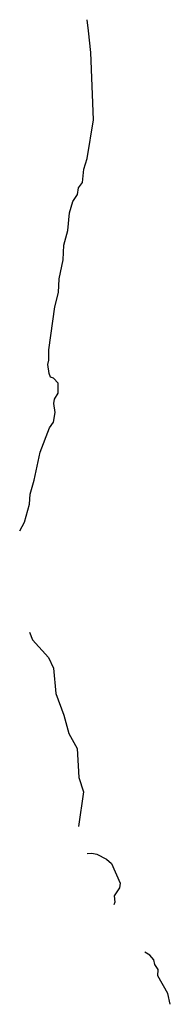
# Model space of a CAD drawing. Header units: inches. Extents: x 2397558 to 2568646, y 256209 to 449595.
# Tile 22 of 85: x 2480450 to 2481075, y 305945 to 310047. Entities that reach past the tile are written whole.
import ezdxf

# ---------------------------------------------------------------- set-up
doc = ezdxf.new("R2010")
doc.units = ezdxf.units.IN
doc.header["$MEASUREMENT"] = 0
doc.layers.add('C4380', color=7, linetype='Continuous')
doc.layers.add('C4381', color=7, linetype='Continuous')

msp = doc.modelspace()

# ---------------------------------------------------------------- linework, layer by layer
at = {"layer": 'C4380', "color": 6}
for points in [[(2480450, 307918), (2480470, 307953.2), (2480490, 308028.7), (2480492.8, 308070), (2480510, 308129), (2480534.5, 308245.5), (2480573.8, 308346.2), (2480590.2, 308370.2), (2480596.5, 308410), (2480592.2, 308447.8), (2480594.6, 308465.4), (2480610.2, 308490.2), (2480610, 308532), (2480590, 308554), (2480578, 308558), (2480572.7, 308572.7), (2480566, 308610), (2480571, 308629), (2480570.9, 308670.9), (2480596.3, 308850), (2480610.4, 308910), (2480613.2, 308966.8), (2480630, 309046), (2480632.8, 309107.2), (2480650, 309168), (2480657.3, 309242.7), (2480670.7, 309289.3), (2480690, 309318), (2480694.2, 309345.8), (2480710, 309369.2), (2480716.4, 309423.6), (2480730, 309469.2), (2480755.7, 309630), (2480745.7, 309910), (2480735.4, 310000)], [(2480490, 307495.3), (2480503.6, 307463.6), (2480570, 307390.2), (2480590, 307344.9), (2480600, 307240), (2480633.8, 307150), (2480653.6, 307073.6), (2480688.9, 307010), (2480694.9, 306890), (2480714.7, 306830), (2480693.8, 306686.2)], [(2480730, 306573.4), (2480750, 306574.9), (2480770.3, 306570.3), (2480811, 306550), (2480831.8, 306531.8), (2480866.8, 306450), (2480864.7, 306430), (2480842.8, 306397.2), (2480844.9, 306370), (2480840.7, 306359.3)], [(2481075.1, 305944.9), (2481064.7, 305990), (2481024, 306064), (2481024.7, 306090), (2481010.8, 306110.8), (2481006.8, 306130), (2480990.8, 306150), (2480970, 306162)]]:
    msp.add_lwpolyline(points, dxfattribs=at)
at = {"layer": 'C4381', "color": 6}
msp.add_line((2480735.4, 310000), (2480730, 310046.8), dxfattribs=at)

doc.saveas('drawing.dxf')
